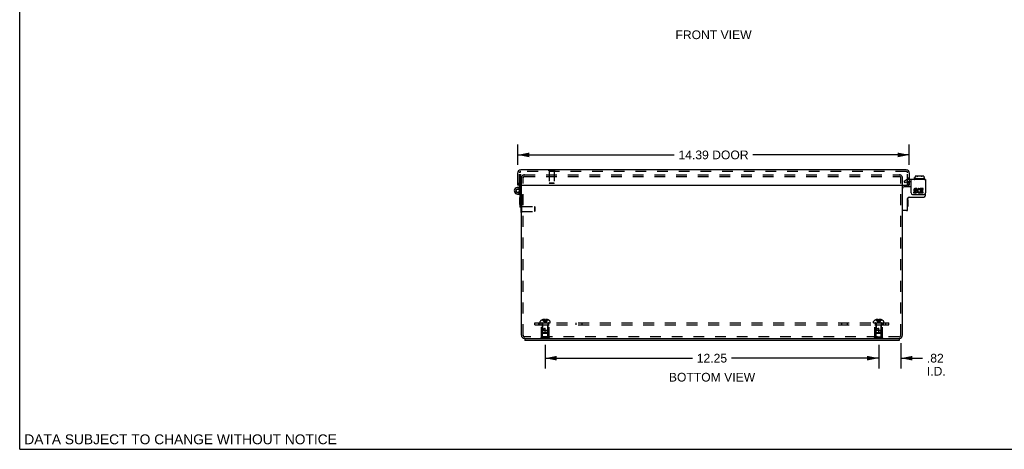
# Model space of a CAD drawing. Header units: inches. Extents: x 0 to 72.3, y 0 to 46.8.
# Tile 1 of 6: x 0 to 36.2, y 0 to 15.8. Entities that reach past the tile are written whole.
import ezdxf

# ---------------------------------------------------------------- set-up
doc = ezdxf.new("R2010")
doc.units = ezdxf.units.IN
doc.header["$LTSCALE"] = 3.978723
doc.header["$MEASUREMENT"] = 0
doc.linetypes.add('HIDDEN', pattern=[0.2, 0.1, -0.1])
doc.layers.get('0').update_dxf_attribs({"linetype": 'CONTINUOUS'})
for name, color, linetype in [('DEFAULT_2', 8, 'HIDDEN'), ('DIMENSIONS', 7, 'CONTINUOUS'), ('DOOR_ASSEMBLY', 7, 'CONTINUOUS'), ('SUBPANEL', 7, 'CONTINUOUS')]:
    doc.layers.add(name, color=color, linetype=linetype)
doc.styles.get("Standard").update_dxf_attribs({"font": 'arial.ttf'})
doc.dimstyles.new('DIMSTYLE_1', dxfattribs={"dimtxt": 0.319149, "dimasz": 0.425532, "dimexe": 0.09, "dimexo": 0.07, "dimgap": 0.0375, "dimtad": 0, "dimtih": 1, "dimtoh": 1, "dimzin": 4, "dimdsep": 46, "dimtxsty": 'Standard', "dimblk": '_FILLED', "dimblk1": '_FILLED', "dimblk2": '_FILLED', "dimcen": 0.09, "dimadec": 3, "dimazin": 1, "dimtfac": 1, "dimtdec": 3, "dimtofl": 0, "dimtmove": 0, "dimatfit": 3, "dimldrblk": '_FILLED', "dimfxl": 0, "dimtolj": 1, "dimtzin": 4, "dimarcsym": 0})

# ---------------------------------------------------------------- blocks, each defined once
blk = doc.blocks.new('_FILLED')
at = {"color": 0, "linetype": 'ByBlock'}
blk.add_solid([(0, 0), (-1, 0.2), (-1, -0.2)], dxfattribs=at)
blk = doc.blocks.new('*D2')
at = {"layer": 'DIMENSIONS', "color": 2, "linetype": 'Continuous'}
for p, q in [((18.295, 10.442), (18.295, 11.189)), ((32.68, 10.442), (32.68, 11.189)), ((18.295, 10.806), (24.041, 10.806)), ((32.68, 10.806), (26.934, 10.806))]:
    blk.add_line(p, q, dxfattribs=at)
at = {"layer": 'DIMENSIONS', "color": 2, "linetype": 'Continuous', "xscale": 0.4255319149, "yscale": 0.4255319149, "zscale": 0.4255319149, "rotation": 180}
blk.add_blockref('_FILLED', (18.295, 10.806), dxfattribs=at)
at = {"layer": 'DIMENSIONS', "color": 2, "linetype": 'Continuous', "xscale": 0.4255319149, "yscale": 0.4255319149, "zscale": 0.4255319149}
blk.add_blockref('_FILLED', (32.68, 10.806), dxfattribs=at)
at = {"layer": 'DIMENSIONS', "color": 2, "linetype": 'Continuous', "insert": (25.488, 10.965), "char_height": 0.3191, "width": 2.57455, "attachment_point": 2, "line_spacing_factor": 0.9}
blk.add_mtext('14.39 DOOR', dxfattribs=at)
blk = doc.blocks.new('*D14')
at = {"layer": 'DIMENSIONS', "color": 2, "linetype": 'Continuous'}
for p, q in [((19.305, 3.833), (19.305, 2.961)), ((31.555, 3.833), (31.555, 2.961)), ((19.305, 3.344), (24.713, 3.344)), ((31.555, 3.344), (26.147, 3.344))]:
    blk.add_line(p, q, dxfattribs=at)
at = {"layer": 'DIMENSIONS', "color": 2, "linetype": 'Continuous', "xscale": 0.4255319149, "yscale": 0.4255319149, "zscale": 0.4255319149, "rotation": 180}
blk.add_blockref('_FILLED', (19.305, 3.344), dxfattribs=at)
at = {"layer": 'DIMENSIONS', "color": 2, "linetype": 'Continuous', "xscale": 0.4255319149, "yscale": 0.4255319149, "zscale": 0.4255319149}
blk.add_blockref('_FILLED', (31.555, 3.344), dxfattribs=at)
at = {"layer": 'DIMENSIONS', "color": 2, "linetype": 'Continuous', "insert": (25.43, 3.504), "char_height": 0.3191, "width": 1.11524, "attachment_point": 2, "line_spacing_factor": 0.9}
blk.add_mtext('12.25', dxfattribs=at)
blk = doc.blocks.new('*D15')
at = {"layer": 'DIMENSIONS', "color": 2, "linetype": 'Continuous'}
for p, q in [((31.555, 3.83), (31.555, 2.961)), ((32.37, 3.893), (32.37, 2.961)), ((31.555, 3.344), (30.704, 3.344)), ((32.37, 3.344), (33.166, 3.344))]:
    blk.add_line(p, q, dxfattribs=at)
at = {"layer": 'DIMENSIONS', "color": 2, "linetype": 'Continuous', "xscale": 0.4255319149, "yscale": 0.4255319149, "zscale": 0.4255319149}
blk.add_blockref('_FILLED', (31.555, 3.344), dxfattribs=at)
at = {"layer": 'DIMENSIONS', "color": 2, "linetype": 'Continuous', "xscale": 0.4255319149, "yscale": 0.4255319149, "zscale": 0.4255319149, "rotation": 180}
blk.add_blockref('_FILLED', (32.37, 3.344), dxfattribs=at)
at = {"layer": 'DIMENSIONS', "color": 2, "linetype": 'Continuous', "insert": (33.326, 3.504), "char_height": 0.3191, "width": 0.69169, "attachment_point": 1, "line_spacing_factor": 0.9}
blk.add_mtext('.82\\PI.D.', dxfattribs=at)

msp = doc.modelspace()

# ---------------------------------------------------------------- linework, layer by layer
at = {"color": 7, "linetype": 'Continuous'}
for p, q in [((0, 0), (0, 46.809)), ((32.743, 9.822), (32.68, 9.822)), ((32.857, 9.911), (32.857, 9.907)), ((33.243, 9.921), (32.867, 9.921)), ((32.876, 9.97), (32.893, 9.97)), ((32.876, 9.921), (32.876, 9.97)), ((32.893, 10.023), (32.893, 9.97)), ((32.914, 10.031), (33.196, 10.031)), ((33.217, 10.023), (33.217, 9.97)), ((33.217, 9.97), (33.234, 9.97)), ((33.234, 9.921), (33.234, 9.97)), ((33.253, 9.911), (33.253, 9.907)), ((32.743, 9.634), (32.49, 9.634)), ((33.274, 9.319), (33.274, 9.411)), ((32.62, 8.799), (32.62, 9.199)), ((32.625, 9.168), (32.62, 9.168)), ((32.625, 9.168), (32.625, 8.912)), ((32.68, 9.259), (33.214, 9.259)), ((18.426, 8.693), (18.426, 8.893)), ((18.426, 8.693), (18.43, 8.693)), ((32.58, 8.759), (32.44, 8.759)), ((32.625, 8.912), (32.62, 8.912)), ((18.555, 4.071), (18.555, 3.996)), ((18.555, 4.071), (32.305, 4.071)), ((32.305, 4.071), (32.305, 3.996)), ((0, 0), (72.34, 0))]:
    msp.add_line(p, q, dxfattribs=at)
at = {"color": 3, "linetype": 'Continuous'}
for p, q in [((33.274, 9.897), (32.68, 9.897)), ((32.743, 9.411), (32.743, 9.897)), ((33.274, 9.897), (33.274, 9.411)), ((18.43, 4.191), (18.43, 9.696)), ((32.43, 4.191), (32.43, 9.696)), ((32.91, 9.439), (32.84, 9.439)), ((32.84, 9.439), (32.84, 9.407)), ((32.84, 9.407), (32.91, 9.407)), ((32.878, 9.472), (32.913, 9.472)), ((32.958, 9.568), (32.889, 9.568)), ((32.889, 9.535), (32.958, 9.535)), ((32.91, 9.503), (32.889, 9.503)), ((32.958, 9.535), (32.958, 9.568)), ((33.058, 9.531), (33.071, 9.561)), ((33.076, 9.434), (33.067, 9.448)), ((33.194, 9.568), (33.076, 9.568)), ((33.076, 9.568), (33.076, 9.434)), ((33.076, 9.416), (33.076, 9.407)), ((33.076, 9.407), (33.194, 9.407)), ((33.109, 9.535), (33.194, 9.535)), ((33.109, 9.503), (33.109, 9.535)), ((33.178, 9.503), (33.109, 9.503)), ((33.109, 9.472), (33.178, 9.472)), ((33.109, 9.439), (33.109, 9.472)), ((33.194, 9.439), (33.109, 9.439)), ((33.178, 9.472), (33.178, 9.503)), ((33.194, 9.535), (33.194, 9.568)), ((33.194, 9.407), (33.194, 9.439)), ((32.803, 9.351), (33.214, 9.351)), ((18.555, 4.071), (18.55, 4.071)), ((32.305, 3.996), (18.555, 3.996)), ((32.31, 4.071), (32.305, 4.071))]:
    msp.add_line(p, q, dxfattribs=at)
at = {"color": 7, "linetype": 'Continuous'}
for points in [[(32.914, 10.031), (32.91, 10.03), (32.907, 10.029), (32.903, 10.028), (32.899, 10.026), (32.896, 10.025), (32.893, 10.023)], [(32.962, 10.011), (32.96, 10.013), (32.957, 10.015), (32.955, 10.017), (32.952, 10.019), (32.949, 10.021), (32.946, 10.022), (32.943, 10.024), (32.94, 10.025), (32.936, 10.026), (32.932, 10.026), (32.928, 10.027), (32.924, 10.027), (32.92, 10.027), (32.916, 10.027), (32.911, 10.027), (32.907, 10.026), (32.903, 10.026), (32.9, 10.025), (32.896, 10.024), (32.893, 10.023)], [(32.962, 10.011), (32.962, 10.01), (32.963, 10.01), (32.964, 10.009), (32.965, 10.009), (32.965, 10.009), (32.966, 10.009), (32.967, 10.009), (32.968, 10.01), (32.969, 10.01), (32.971, 10.011)], [(33.14, 10.011), (33.135, 10.013), (33.131, 10.016), (33.126, 10.018), (33.121, 10.019), (33.116, 10.021), (33.111, 10.022), (33.106, 10.023), (33.1, 10.024), (33.095, 10.025), (33.089, 10.026), (33.084, 10.026), (33.079, 10.027), (33.073, 10.027), (33.068, 10.027), (33.062, 10.027), (33.057, 10.027), (33.052, 10.027), (33.047, 10.027), (33.042, 10.027), (33.037, 10.027), (33.032, 10.027), (33.027, 10.026), (33.022, 10.026), (33.017, 10.025), (33.013, 10.025), (33.008, 10.024), (33.003, 10.023), (32.998, 10.022), (32.993, 10.021), (32.989, 10.019), (32.984, 10.017), (32.979, 10.015), (32.975, 10.013), (32.971, 10.011)], [(33.148, 10.011), (33.148, 10.01), (33.147, 10.01), (33.146, 10.009), (33.146, 10.009), (33.145, 10.009), (33.144, 10.009), (33.143, 10.009), (33.142, 10.01), (33.141, 10.01), (33.14, 10.011)], [(33.217, 10.023), (33.215, 10.023), (33.213, 10.024), (33.21, 10.025), (33.208, 10.026), (33.205, 10.026), (33.203, 10.026), (33.201, 10.027), (33.198, 10.027), (33.196, 10.027), (33.193, 10.027), (33.191, 10.027), (33.188, 10.027), (33.186, 10.027), (33.183, 10.027), (33.18, 10.027), (33.178, 10.026), (33.175, 10.026), (33.173, 10.025), (33.17, 10.025), (33.167, 10.024), (33.165, 10.023), (33.162, 10.022), (33.16, 10.021), (33.157, 10.019), (33.155, 10.017), (33.153, 10.015), (33.151, 10.013), (33.148, 10.011)], [(33.217, 10.023), (33.215, 10.024), (33.213, 10.025), (33.211, 10.026), (33.209, 10.027), (33.207, 10.028), (33.205, 10.028), (33.203, 10.029), (33.2, 10.03), (33.198, 10.03), (33.196, 10.031)]]:
    msp.add_lwpolyline(points, dxfattribs=at)
for centre, radius, start, end in [((32.867, 9.911), 0.01, 90, 180), ((32.867, 9.907), 0.01, 180, 270), ((33.243, 9.911), 0.01, 0, 90), ((33.243, 9.907), 0.01, 270, 360), ((32.49, 9.574), 0.06, 90, 180), ((32.68, 9.199), 0.06, 90, 180), ((33.214, 9.319), 0.06, 270, 360), ((32.44, 8.769), 0.01, 180, 270), ((32.58, 8.799), 0.04, 270, 360)]:
    msp.add_arc(centre, radius, start, end, dxfattribs=at)
at = {"color": 3, "linetype": 'Continuous'}
for centre, radius, start, end in [((32.803, 9.411), 0.06, 180, 270), ((32.889, 9.519), 0.0483, 90, 257.4227), ((32.889, 9.519), 0.0161, 90, 270), ((32.91, 9.455), 0.0483, 270, 90), ((32.91, 9.455), 0.0161, 270, 351.2347), ((32.908, 9.455), 0.0185, 353.4521, 71.7546), ((33.039, 9.487), 0.0805, 66.5974, 251.8782), ((33.039, 9.487), 0.0483, 66.5974, 305.1108), ((33.039, 9.485), 0.0789, 251.419, 296.1954), ((33.039, 9.487), 0.0805, 295.7361, 297.8522), ((33.214, 9.411), 0.06, 270, 360), ((18.55, 4.191), 0.12, 180, 270), ((32.31, 4.191), 0.12, 270, 360)]:
    msp.add_arc(centre, radius, start, end, dxfattribs=at)
at = {"layer": 'DEFAULT_2', "color": 8, "linetype": 'HIDDEN'}
for p, q in [((18.43, 9.696), (18.43, 9.959)), ((18.49, 4.191), (18.49, 9.959)), ((18.542, 10.071), (32.318, 10.071)), ((18.542, 10.011), (32.318, 10.011)), ((32.37, 4.191), (32.37, 9.959)), ((32.43, 9.696), (32.43, 9.959)), ((32.493, 9.844), (32.567, 9.886)), ((32.53, 9.779), (32.493, 9.844)), ((32.605, 9.822), (32.53, 9.779)), ((32.68, 9.897), (32.605, 9.897)), ((32.68, 9.822), (32.605, 9.822)), ((18.426, 8.893), (18.426, 8.949)), ((18.426, 8.949), (18.444, 8.949)), ((18.43, 8.693), (18.444, 8.693)), ((18.444, 8.693), (18.444, 8.949)), ((18.444, 8.915), (18.916, 8.915)), ((18.444, 8.727), (18.916, 8.727)), ((18.916, 8.915), (18.916, 8.727)), ((18.926, 8.905), (18.916, 8.915)), ((18.926, 8.737), (18.916, 8.727)), ((18.926, 8.905), (18.926, 8.737)), ((19.206, 4.754), (19.206, 4.754)), ((19.207, 4.754), (19.206, 4.754)), ((19.29, 4.754), (19.207, 4.754)), ((19.237, 4.754), (19.237, 4.764)), ((19.27, 4.754), (19.27, 4.769)), ((19.29, 4.754), (19.29, 4.764)), ((19.29, 4.754), (19.292, 4.732)), ((19.29, 4.754), (19.29, 4.754)), ((19.292, 4.732), (19.294, 4.71)), ((19.294, 4.71), (19.297, 4.689)), ((19.315, 4.754), (19.31, 4.754)), ((19.315, 4.754), (19.321, 4.754)), ((19.321, 4.754), (19.318, 4.732)), ((19.321, 4.764), (19.321, 4.754)), ((19.321, 4.754), (19.321, 4.754)), ((19.403, 4.754), (19.321, 4.754)), ((19.34, 4.754), (19.34, 4.769)), ((19.374, 4.754), (19.374, 4.764)), ((19.403, 4.754), (19.404, 4.754)), ((19.405, 4.754), (19.404, 4.754)), ((31.456, 4.754), (31.456, 4.754)), ((31.457, 4.754), (31.456, 4.754)), ((31.54, 4.754), (31.457, 4.754)), ((31.487, 4.754), (31.487, 4.764)), ((31.52, 4.754), (31.52, 4.769)), ((31.54, 4.754), (31.54, 4.764)), ((31.54, 4.754), (31.542, 4.732)), ((31.54, 4.754), (31.54, 4.754)), ((31.542, 4.732), (31.544, 4.71)), ((31.544, 4.71), (31.547, 4.689)), ((31.571, 4.754), (31.568, 4.732)), ((31.571, 4.764), (31.571, 4.754)), ((31.653, 4.754), (31.571, 4.754)), ((31.571, 4.754), (31.571, 4.754)), ((31.59, 4.754), (31.59, 4.769)), ((31.624, 4.754), (31.624, 4.764)), ((31.654, 4.754), (31.653, 4.754)), ((31.655, 4.754), (31.654, 4.754)), ((19.119, 4.641), (19.119, 4.687)), ((19.119, 4.641), (19.492, 4.641)), ((19.165, 4.087), (19.165, 4.566)), ((19.165, 4.566), (19.445, 4.566)), ((19.21, 4.556), (19.2, 4.566)), ((19.21, 4.128), (19.21, 4.556)), ((19.4, 4.556), (19.21, 4.556)), ((19.211, 4.613), (19.211, 4.366)), ((19.22, 4.276), (19.211, 4.366)), ((19.399, 4.366), (19.211, 4.366)), ((19.297, 4.689), (19.299, 4.669)), ((19.305, 4.266), (19.305, 4.446)), ((19.305, 4.366), (19.399, 4.366)), ((19.39, 4.276), (19.399, 4.366)), ((19.399, 4.613), (19.399, 4.366)), ((19.4, 4.556), (19.41, 4.566)), ((19.4, 4.128), (19.4, 4.556)), ((19.445, 4.087), (19.445, 4.566)), ((19.492, 4.641), (19.492, 4.687)), ((31.369, 4.641), (31.369, 4.687)), ((31.369, 4.641), (31.742, 4.641)), ((31.415, 4.566), (31.695, 4.566)), ((31.415, 4.087), (31.415, 4.566)), ((31.46, 4.556), (31.45, 4.566)), ((31.65, 4.556), (31.46, 4.556)), ((31.46, 4.128), (31.46, 4.556)), ((31.461, 4.613), (31.461, 4.366)), ((31.649, 4.366), (31.461, 4.366)), ((31.47, 4.276), (31.461, 4.366)), ((31.547, 4.689), (31.549, 4.669)), ((31.555, 4.266), (31.555, 4.446)), ((31.555, 4.366), (31.649, 4.366)), ((31.64, 4.276), (31.649, 4.366)), ((31.649, 4.613), (31.649, 4.366)), ((31.65, 4.556), (31.66, 4.566)), ((31.65, 4.128), (31.65, 4.556)), ((31.695, 4.087), (31.695, 4.566)), ((31.742, 4.641), (31.742, 4.687)), ((32.31, 4.131), (18.55, 4.131)), ((19.149, 4.066), (19.149, 4.087)), ((19.461, 4.087), (19.149, 4.087)), ((19.461, 4.066), (19.149, 4.066)), ((19.21, 4.128), (19.4, 4.128)), ((19.231, 4.266), (19.22, 4.276)), ((19.39, 4.276), (19.22, 4.276)), ((19.231, 4.266), (19.379, 4.266)), ((19.305, 4.066), (19.305, 4.087)), ((19.379, 4.266), (19.39, 4.276)), ((19.461, 4.066), (19.461, 4.087)), ((31.711, 4.087), (31.399, 4.087)), ((31.399, 4.066), (31.399, 4.087)), ((31.711, 4.066), (31.399, 4.066)), ((31.46, 4.128), (31.65, 4.128)), ((31.64, 4.276), (31.47, 4.276)), ((31.481, 4.266), (31.47, 4.276)), ((31.481, 4.266), (31.629, 4.266)), ((31.555, 4.066), (31.555, 4.087)), ((31.629, 4.266), (31.64, 4.276)), ((31.711, 4.066), (31.711, 4.087))]:
    msp.add_line(p, q, dxfattribs=at)
for points in [[(19.206, 4.754), (19.22, 4.732), (19.234, 4.71), (19.25, 4.689), (19.267, 4.669), (19.286, 4.649), (19.305, 4.63)], [(19.27, 4.769), (19.266, 4.769), (19.262, 4.768), (19.258, 4.768), (19.254, 4.767), (19.25, 4.767), (19.245, 4.766), (19.241, 4.765), (19.237, 4.764)], [(19.237, 4.754), (19.246, 4.732), (19.256, 4.71), (19.267, 4.689), (19.279, 4.669), (19.292, 4.649), (19.305, 4.63)], [(19.29, 4.764), (19.287, 4.765), (19.285, 4.766), (19.282, 4.767), (19.28, 4.767), (19.277, 4.768), (19.275, 4.768), (19.273, 4.769), (19.27, 4.769)], [(19.27, 4.754), (19.275, 4.732), (19.28, 4.71), (19.286, 4.689), (19.292, 4.669), (19.298, 4.649), (19.305, 4.63)], [(19.29, 4.754), (19.295, 4.754), (19.3, 4.754), (19.305, 4.754), (19.31, 4.754)], [(19.34, 4.754), (19.335, 4.732), (19.33, 4.71), (19.324, 4.689), (19.318, 4.669), (19.312, 4.649), (19.305, 4.63)], [(19.374, 4.754), (19.364, 4.732), (19.354, 4.71), (19.343, 4.689), (19.331, 4.669), (19.318, 4.649), (19.305, 4.63)], [(19.404, 4.754), (19.391, 4.732), (19.376, 4.71), (19.36, 4.689), (19.343, 4.669), (19.324, 4.649), (19.305, 4.63)], [(19.318, 4.732), (19.316, 4.71), (19.314, 4.689), (19.311, 4.669), (19.308, 4.649), (19.305, 4.63)], [(19.316, 4.71), (19.314, 4.689), (19.311, 4.669), (19.308, 4.649), (19.305, 4.63)], [(19.34, 4.769), (19.338, 4.769), (19.335, 4.768), (19.333, 4.768), (19.33, 4.767), (19.328, 4.767), (19.325, 4.766), (19.323, 4.765), (19.321, 4.764)], [(19.374, 4.764), (19.369, 4.765), (19.365, 4.766), (19.36, 4.767), (19.356, 4.767), (19.352, 4.768), (19.348, 4.768), (19.344, 4.769), (19.34, 4.769)], [(31.456, 4.754), (31.47, 4.732), (31.484, 4.71), (31.5, 4.689), (31.517, 4.669), (31.536, 4.649), (31.555, 4.63)], [(31.52, 4.769), (31.516, 4.769), (31.512, 4.768), (31.508, 4.768), (31.504, 4.767), (31.5, 4.767), (31.495, 4.766), (31.491, 4.765), (31.487, 4.764)], [(31.487, 4.754), (31.496, 4.732), (31.506, 4.71), (31.517, 4.689), (31.529, 4.669), (31.542, 4.649), (31.555, 4.63)], [(31.54, 4.764), (31.537, 4.765), (31.535, 4.766), (31.532, 4.767), (31.53, 4.767), (31.527, 4.768), (31.525, 4.768), (31.523, 4.769), (31.52, 4.769)], [(31.52, 4.754), (31.525, 4.732), (31.53, 4.71), (31.536, 4.689), (31.542, 4.669), (31.548, 4.649), (31.555, 4.63)], [(31.571, 4.754), (31.565, 4.754), (31.56, 4.754), (31.555, 4.754), (31.55, 4.754), (31.545, 4.754), (31.54, 4.754)], [(31.59, 4.754), (31.585, 4.732), (31.58, 4.71), (31.574, 4.689), (31.568, 4.669), (31.562, 4.649), (31.555, 4.63)], [(31.624, 4.754), (31.614, 4.732), (31.604, 4.71), (31.593, 4.689), (31.581, 4.669), (31.568, 4.649), (31.555, 4.63)], [(31.654, 4.754), (31.641, 4.732), (31.626, 4.71), (31.61, 4.689), (31.593, 4.669), (31.574, 4.649), (31.555, 4.63)], [(31.568, 4.732), (31.566, 4.71), (31.564, 4.689), (31.561, 4.669), (31.558, 4.649), (31.555, 4.63)], [(31.566, 4.71), (31.564, 4.689), (31.561, 4.669), (31.558, 4.649), (31.555, 4.63)], [(31.59, 4.769), (31.588, 4.769), (31.585, 4.768), (31.583, 4.768), (31.58, 4.767), (31.578, 4.767), (31.575, 4.766), (31.573, 4.765), (31.571, 4.764)], [(31.624, 4.764), (31.619, 4.765), (31.615, 4.766), (31.61, 4.767), (31.606, 4.767), (31.602, 4.768), (31.598, 4.768), (31.594, 4.769), (31.59, 4.769)], [(19.22, 4.276), (19.219, 4.287), (19.219, 4.299), (19.218, 4.311), (19.218, 4.322), (19.218, 4.334), (19.219, 4.345), (19.22, 4.356), (19.221, 4.366)], [(19.221, 4.366), (19.223, 4.373), (19.225, 4.38), (19.228, 4.386), (19.231, 4.392), (19.233, 4.398), (19.236, 4.403), (19.239, 4.408), (19.242, 4.412), (19.245, 4.416), (19.248, 4.42), (19.252, 4.423), (19.255, 4.426), (19.258, 4.429), (19.261, 4.431), (19.264, 4.433), (19.268, 4.435), (19.271, 4.437), (19.274, 4.439), (19.278, 4.44), (19.281, 4.442), (19.285, 4.443), (19.289, 4.444), (19.293, 4.445), (19.297, 4.445), (19.301, 4.446), (19.305, 4.446)], [(19.299, 4.669), (19.302, 4.649), (19.305, 4.63)], [(19.299, 4.669), (19.302, 4.649), (19.305, 4.63)], [(31.47, 4.276), (31.469, 4.287), (31.469, 4.299), (31.468, 4.311), (31.468, 4.322), (31.468, 4.334), (31.469, 4.345), (31.47, 4.356), (31.471, 4.366)], [(31.471, 4.366), (31.473, 4.373), (31.475, 4.38), (31.478, 4.386), (31.481, 4.392), (31.483, 4.398), (31.486, 4.403), (31.489, 4.408), (31.492, 4.412), (31.495, 4.416), (31.498, 4.42), (31.502, 4.423), (31.505, 4.426), (31.508, 4.429), (31.511, 4.431), (31.514, 4.433), (31.518, 4.435), (31.521, 4.437), (31.524, 4.439), (31.528, 4.44), (31.531, 4.442), (31.535, 4.443), (31.539, 4.444), (31.543, 4.445), (31.547, 4.445), (31.551, 4.446), (31.555, 4.446)], [(31.549, 4.669), (31.552, 4.649), (31.555, 4.63)], [(31.549, 4.669), (31.552, 4.649), (31.555, 4.63)], [(19.22, 4.276), (19.223, 4.273), (19.228, 4.268)], [(31.47, 4.276), (31.473, 4.273), (31.478, 4.268)]]:
    msp.add_lwpolyline(points, dxfattribs=at)
for centre, radius, start, end in [((18.542, 9.959), 0.112, 90, 180), ((18.542, 9.959), 0.052, 90, 180), ((32.318, 9.959), 0.112, 0, 90), ((32.318, 9.959), 0.052, 0, 90), ((32.605, 9.822), 0.075, 90, 120), ((19.305, 4.512), 0.262, 112.3357, 133.5138), ((19.305, 4.512), 0.261, 105.1941, 112.0894), ((19.305, 4.512), 0.261, 67.9106, 74.8059), ((19.305, 4.512), 0.262, 46.4862, 67.6643), ((31.555, 4.512), 0.262, 112.3357, 133.5138), ((31.555, 4.512), 0.261, 105.1941, 112.0894), ((31.555, 4.512), 0.261, 67.9106, 74.8059), ((31.555, 4.512), 0.262, 46.4862, 67.6643), ((19.139, 4.687), 0.02, 133.5138, 180), ((19.183, 4.613), 0.0282, 0, 90), ((19.427, 4.613), 0.0282, 90, 180), ((19.472, 4.687), 0.02, 0, 46.4862), ((31.389, 4.687), 0.02, 133.5138, 180), ((31.433, 4.613), 0.0282, 0, 90), ((31.677, 4.613), 0.0282, 90, 180), ((31.722, 4.687), 0.02, 0, 46.4862), ((18.55, 4.191), 0.06, 180, 270), ((32.31, 4.191), 0.06, 270, 360)]:
    msp.add_arc(centre, radius, start, end, dxfattribs=at)
at = {"layer": 'DOOR_ASSEMBLY', "color": 3, "linetype": 'Continuous'}
for p, q in [((18.295, 9.696), (18.295, 10.144)), ((32.568, 10.256), (18.407, 10.256)), ((32.68, 10.144), (32.68, 9.696)), ((18.385, 9.696), (32.59, 9.696)), ((18.415, 9.638), (18.415, 9.696)), ((18.416, 9.5), (18.415, 9.638)), ((18.43, 9.36), (18.415, 9.5))]:
    msp.add_line(p, q, dxfattribs=at)
at = {"layer": 'DOOR_ASSEMBLY', "color": 8, "linetype": 'HIDDEN'}
for p, q in [((18.355, 9.696), (18.355, 10.183)), ((18.355, 10.183), (18.415, 10.183)), ((18.355, 9.696), (18.355, 10.144)), ((32.568, 10.196), (18.407, 10.196)), ((18.415, 9.696), (18.415, 10.183)), ((19.417, 10.256), (19.417, 10.243)), ((19.417, 10.243), (19.673, 10.243)), ((19.451, 10.243), (19.451, 9.771)), ((19.639, 10.243), (19.639, 9.771)), ((19.673, 10.256), (19.673, 10.243)), ((32.62, 9.696), (32.62, 10.144)), ((18.355, 9.996), (18.415, 9.996)), ((18.355, 9.993), (18.415, 9.993)), ((18.415, 9.783), (18.355, 9.783)), ((19.461, 9.761), (19.451, 9.771)), ((19.639, 9.771), (19.451, 9.771)), ((19.629, 9.761), (19.639, 9.771)), ((32.68, 9.948), (32.62, 9.948)), ((32.68, 9.792), (32.62, 9.792)), ((18.351, 9.595), (18.323, 9.542)), ((18.415, 9.638), (18.355, 9.638)), ((18.355, 9.593), (18.356, 9.487)), ((18.416, 9.5), (18.416, 9.487)), ((19.629, 9.761), (19.461, 9.761))]:
    msp.add_line(p, q, dxfattribs=at)
at = {"layer": 'DOOR_ASSEMBLY', "color": 7, "linetype": 'Continuous'}
for p, q in [((19.417, 10.261), (19.417, 10.256)), ((19.417, 10.261), (19.673, 10.261)), ((19.673, 10.261), (19.673, 10.256)), ((18.355, 9.696), (18.295, 9.696)), ((18.362, 9.386), (18.328, 9.435)), ((18.355, 9.638), (18.355, 9.696)), ((18.355, 9.593), (18.355, 9.638)), ((18.415, 9.638), (18.355, 9.638)), ((18.37, 9.356), (18.355, 9.494)), ((32.62, 9.696), (32.68, 9.696)), ((18.366, 9.239), (18.366, 8.983)), ((18.366, 9.239), (18.37, 9.239)), ((18.37, 9.356), (18.37, 8.893)), ((18.43, 9.356), (18.37, 9.356)), ((18.43, 9.356), (18.43, 8.893)), ((18.366, 8.983), (18.37, 8.983)), ((18.43, 8.893), (18.37, 8.893))]:
    msp.add_line(p, q, dxfattribs=at)
msp.add_circle((18.293, 9.487), 0.0615, dxfattribs=at)
at = {"layer": 'DOOR_ASSEMBLY', "color": 3, "linetype": 'Continuous'}
for centre, radius, start, end in [((18.407, 10.144), 0.112, 90, 180), ((32.568, 10.144), 0.112, 0, 90), ((18.385, 9.786), 0.09, 180, 270), ((32.59, 9.786), 0.09, 270, 360), ((18.293, 9.487), 0.123, 6, 306.8831), ((18.34, 9.351), 0.09, 3.0042, 6)]:
    msp.add_arc(centre, radius, start, end, dxfattribs=at)
at = {"layer": 'DOOR_ASSEMBLY', "color": 8, "linetype": 'HIDDEN'}
for centre, radius, start, end in [((18.407, 10.144), 0.052, 90, 180), ((32.568, 10.144), 0.052, 0, 90), ((18.293, 9.487), 0.063, 61.5958, 0.1), ((18.293, 9.487), 0.123, 306.8831, 0.1)]:
    msp.add_arc(centre, radius, start, end, dxfattribs=at)
at = {"layer": 'SUBPANEL', "color": 8, "linetype": 'HIDDEN'}
for p, q in [((18.93, 4.566), (18.93, 4.641)), ((18.93, 4.641), (31.93, 4.641)), ((18.93, 4.566), (31.93, 4.566)), ((19.055, 4.641), (19.055, 4.566)), ((19.124, 4.566), (19.124, 4.641)), ((19.18, 4.641), (19.18, 4.566)), ((19.43, 4.641), (19.43, 4.566)), ((20.446, 4.566), (20.446, 4.641)), ((20.664, 4.566), (20.664, 4.641)), ((30.196, 4.566), (30.196, 4.641)), ((30.414, 4.566), (30.414, 4.641)), ((31.43, 4.641), (31.43, 4.566)), ((31.68, 4.641), (31.68, 4.566)), ((31.736, 4.566), (31.736, 4.641)), ((31.805, 4.641), (31.805, 4.566)), ((31.93, 4.566), (31.93, 4.641))]:
    msp.add_line(p, q, dxfattribs=at)

# ---------------------------------------------------------------- texts
at = {"layer": 'DIMENSIONS', "color": 2, "linetype": 'Continuous', "attachment_point": 2, "line_spacing_factor": 0.9}
for s, insert, char_height, width in [('FRONT VIEW', (25.489, 15.374), 0.3191, 2.79285), ('BOTTOM VIEW', (25.433, 2.806), 0.31915, 3.16302), ('DATA SUBJECT TO CHANGE WITHOUT NOTICE', (5.91, 0.547), 0.3617, 11.45883)]:
    msp.add_mtext(s, dxfattribs=dict(at, insert=insert, char_height=char_height, width=width))

# ---------------------------------------------------------------- dimensions: what is measured, and where the dimension line sits
at = {"layer": 'DIMENSIONS', "color": 2, "linetype": 'Continuous'}
dim = msp.add_linear_dim(base=(32.680081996, 10.80568101), p1=(18.295081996, 11.258659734), p2=(32.680081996, 11.258659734), text='<> DOOR', dimstyle='DIMSTYLE_1', dxfattribs=at)
dim.commit()
dim.dimension.update_dxf_attribs({"geometry": '*D2', "text_midpoint": (25.487581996, 10.80568101), "dimtype": 160})
dim = msp.add_linear_dim(base=(31.555, 3.344), p1=(19.305, 3.903), p2=(31.555, 3.903), dimstyle='DIMSTYLE_1', dxfattribs=at)
dim.commit()
dim.dimension.update_dxf_attribs({"geometry": '*D14', "text_midpoint": (25.445, 3.343), "dimtype": 160})
dim = msp.add_linear_dim(base=(31.555081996, 3.344390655), p1=(32.370081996, 3.962890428), p2=(31.555081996, 3.900390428), angle=180, text='<>\\PI.D.', dimstyle='DIMSTYLE_1', dxfattribs=at)
dim.commit()
dim.dimension.update_dxf_attribs({"geometry": '*D15', "text_midpoint": (33.671426, 3.105028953), "dimtype": 160})

doc.saveas('drawing.dxf')
